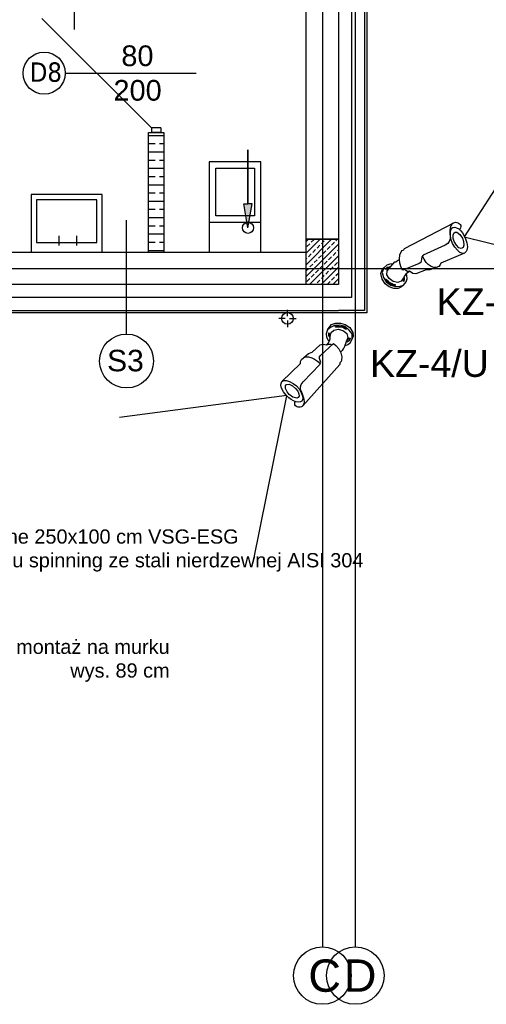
# Model space of a CAD drawing. Header units: millimetres. Extents: x -7023 to 53801, y 9849 to 33561.
# Tile 115 of 256: x 12061 to 12422, y 20591 to 21353. Entities that reach past the tile are written whole.
import ezdxf
from ezdxf.enums import TextEntityAlignment as Align

# ---------------------------------------------------------------- set-up
doc = ezdxf.new("R2010")
doc.units = ezdxf.units.MM
doc.layers.get('0').update_dxf_attribs({"lineweight": 9})
for name, color, linetype in [('.IE_podklad', 252, 'Continuous'), ('IE_CCTV', 6, 'Continuous'), ('IE_SKD', 6, 'Continuous')]:
    doc.layers.add(name, color=color, linetype=linetype)
doc.styles.add('Opisowy', font='arial.ttf')
doc.styles.get("Standard").update_dxf_attribs({"font": 'arial.ttf'})
doc.linetypes.add('ZIGZAG', pattern='A,0.00254,-5.08,[131,ltypeshp.shx,S=5.08,R=0,X=-5.08,Y=0],-10.16,[131,ltypeshp.shx,S=5.08,R=180,X=5.08,Y=0],-5.08', length=20.32254)

# ---------------------------------------------------------------- blocks, each defined once
blk = doc.blocks.new('AAT_BULLET')
for points in [[(7.55, -6.98), (5.98, -7.06), (3.92, -6.78), (1.99, -5.35), (0.47, -3.15), (-0.39, -0.45), (-0.41, 2.59), (0.98, 5.6), (2.64, 6.76), (4.06, 7.21)], [(9.6, 5.93), (8.06, 6.95), (6.28, 7.52), (4.06, 7.21), (1.83, 5.57), (0.93, 2.91), (0.62, 0.15), (1.67, -2.81), (3.45, -5.06), (5.54, -6.44), (7.55, -6.98), (9.81, -6.34), (11.15, -5.33), (12.03, -3.69), (12.29, -2.69)], [(14.72, -2.83), (13.49, -2.64), (12.01, -2.7), (10.88, -3.08), (9.76, -3.65), (7.68, -4.49), (5.73, -3.99), (3.88, -2.04), (3.07, 0.59), (3.27, 3.08), (4.72, 4.73), (11.01, 6.27), (11.53, 6.02), (12.62, 6.19), (13.86, 5.93)], [(49.95, 5.18), (48.88, 5.09), (47.88, 4.65), (46.94, 3.84), (46.09, 2.79), (45.02, 1.37), (44.16, -0.01), (43.44, -1.09), (42.22, -1.95), (40.98, -2.31), (39.17, -2.2), (25.9, 0.23), (24.78, -0.03), (23.97, -0.97), (23.28, -1.79), (22.5, -2.29), (21.56, -2.25), (11.99, -0.09), (12.11, 1.71), (12.83, 4.14), (14, 6.17), (15.57, 7.94), (17.16, 8.85), (18.01, 9.03), (18.93, 8.95), (19.66, 9.39)], [(19.66, 9.39), (50.29, 5.14)], [(45.47, -12.09), (31.37, -9.11), (30.56, -9.58), (29.39, -9.88), (27.87, -9.48), (26.86, -8.74), (25.96, -7.39), (25.32, -5.64), (25.08, -3.99), (25.09, -1.91), (25.34, 0.1)], [(50.29, 5.14), (50.8, 4.99), (51.26, 4.74), (51.74, 4.31), (52.14, 3.76), (52.37, 3.3), (52.55, 2.82), (52.61, 2.34), (52.56, 1.61), (52.24, 1.1), (51.7, 0.58), (51.26, 0.38), (50.64, 0.19), (50.86, -0.8), (50.94, -2.32), (50.94, -3.81), (50.52, -5.93), (49.72, -8.18), (48.69, -10.24), (47.49, -11.48), (46.67, -11.92), (45.47, -12.09), (44.51, -11.69), (43.6, -10.33), (43.14, -8.56), (42.97, -6.23), (43.08, -3.96), (43.62, -1.83), (44.61, 0.25), (45.87, 1.95), (46.99, 2.94), (47.66, 3.19), (48.44, 3.21), (49.28, 2.75), (49.97, 1.91), (50.56, 0.71), (50.64, 0.19)], [(29.39, -9.88), (24.32, -8.54), (22.62, -7.3), (16.71, -5.81), (15.51, -4.71), (14.67, -2.71), (13.71, -2.05), (13.13, -1.11), (13.07, -0.33)]]:
    blk.add_lwpolyline(points)
for points in [[(4.98, 6.3), (5.94, 6.25), (6.94, 5.86), (7.37, 5.69), (7.28, 5.46), (6.91, 5.36), (6, 5.37), (5.22, 5.5), (4.63, 5.6), (4.5, 5.91), (4.42, 6.32)], [(1.24, 1.68), (1.66, 1.05), (1.72, -0.04), (1.75, -0.72), (2.28, -1.69), (2.83, -2.54), (3.15, -3.18), (3.82, -3.95), (3.52, -4.54), (2.71, -3.79), (2.14, -2.76), (1.29, -0.96), (1.11, -0.13), (1.09, 1.27)], [(48.6, -0.16), (49.36, -2.2), (49.25, -4.68), (48.7, -6.43), (47.61, -8.22), (46.52, -9.12), (45.42, -9.04), (44.54, -7.9), (44.29, -5.93), (44.46, -3.63), (45.07, -1.83), (46.01, -0.37), (46.96, 0.38), (47.93, 0.36)], [(8.78, -5.53), (9.75, -4.79), (10.14, -4.27), (10.32, -3.77), (9.8, -3.82), (9.54, -3.99), (9.32, -4.19), (8.92, -4.54), (8.72, -5), (8.71, -5.4)]]:
    blk.add_lwpolyline(points, close=True)
blk = doc.blocks.new('zw$65D6')
at = {"layer": 'IE_SKD'}
for p, q in [((0, 0), (41.4, -123.59)), ((0.13, -0.2), (130.47, -0.87))]:
    blk.add_line(p, q, dxfattribs=at)

msp = doc.modelspace()

# ---------------------------------------------------------------- hatches: boundary and pattern name
at = {"layer": '.IE_podklad'}
h = msp.add_hatch(color=256, dxfattribs=at)
h.dxf.hatch_style = 1
h.paths.add_polyline_path([(12238, 21210.35), (12241.27, 21210.35), (12238, 21191.79), (12234.74, 21210.35)])

# ---------------------------------------------------------------- linework, layer by layer
at = {"layer": '.IE_podklad', "ltscale": 25}
for p, q in [((12295.56, 22727.75), (12295.56, 20635.61)), ((12321.06, 22727.75), (12321.06, 20635.61)), ((10554.1, 21160.41), (13853.09, 21160.41))]:
    msp.add_line(p, q, dxfattribs=at)
at = {"layer": '.IE_podklad'}
for p, q in [((12103.57, 21412.6), (12103.57, 21345.13)), ((12283.06, 21182.91), (12283.06, 21394.11)), ((12308.06, 21394.11), (12308.06, 21333.41)), ((12328.06, 21394.11), (12328.06, 21127.91)), ((12330.06, 21394.11), (12330.06, 21127.91)), ((12163.45, 21269.01), (12078.66, 21353.8)), ((12308.06, 21333.41), (12308.06, 21182.91)), ((12096.68, 21311.41), (12197.87, 21311.41)), ((12161.06, 21172.91), (12161.06, 21265.41)), ((12161.06, 21265.41), (12173.06, 21265.41)), ((12163.45, 21269.01), (12163.45, 21265.41)), ((12170.66, 21269.01), (12163.45, 21269.01)), ((12170.66, 21265.41), (12163.45, 21265.41)), ((12170.66, 21269.01), (12170.66, 21265.41)), ((12173.06, 21265.41), (12173.06, 21172.91)), ((12161.06, 21263.26), (12173.06, 21263.26)), ((12161.06, 21256.91), (12166.32, 21256.91)), ((12161.06, 21250.56), (12173.06, 21250.56)), ((12169.5, 21256.91), (12173.06, 21256.91)), ((12161.06, 21244.21), (12166.32, 21244.21)), ((12169.5, 21244.21), (12173.06, 21244.21)), ((12161.06, 21237.86), (12173.06, 21237.86)), ((12161.06, 21231.51), (12166.32, 21231.51)), ((12169.5, 21231.51), (12173.06, 21231.51)), ((12161.06, 21225.16), (12173.06, 21225.16)), ((12161.06, 21218.81), (12166.32, 21218.81)), ((12161.06, 21212.46), (12173.06, 21212.46)), ((12169.5, 21218.81), (12173.06, 21218.81)), ((12161.06, 21206.11), (12166.32, 21206.11)), ((12169.5, 21206.11), (12173.06, 21206.11)), ((12144.13, 21109.58), (12144.13, 21197.73)), ((12161.06, 21199.76), (12173.06, 21199.76)), ((12161.06, 21193.41), (12166.32, 21193.41)), ((12169.5, 21193.41), (12173.06, 21193.41)), ((12091.99, 21178.15), (12091.99, 21185.65)), ((12105.68, 21178.15), (12105.68, 21185.65)), ((12161.06, 21187.06), (12173.06, 21187.06)), ((12283.06, 21181.16), (12284.8, 21182.91)), ((12283.06, 21172.18), (12293.78, 21182.91)), ((12283.06, 21163.2), (12302.76, 21182.91)), ((12283.06, 21147.91), (12283.06, 21182.91)), ((12283.06, 21182.91), (12308.06, 21182.91)), ((12308.06, 21182.91), (12283.06, 21182.91)), ((12286.98, 21180.59), (12289.22, 21182.84)), ((12294.83, 21179.47), (12297.08, 21181.72)), ((12298.2, 21182.84), (12298.27, 21182.91)), ((12306.06, 21181.72), (12307.25, 21182.91)), ((12308.06, 21182.91), (12308.06, 21147.91)), ((12308.06, 21182.55), (12308.06, 21147.91)), ((12161.06, 21180.71), (12166.32, 21180.71)), ((12161.06, 21174.36), (12173.06, 21174.36)), ((12169.5, 21180.71), (12173.06, 21180.71)), ((12283.06, 21154.22), (12308.06, 21179.22)), ((12283.61, 21177.23), (12285.85, 21179.47)), ((12288.1, 21172.74), (12290.34, 21174.98)), ((12291.47, 21176.1), (12293.71, 21178.35)), ((12299.32, 21174.98), (12301.57, 21177.23)), ((12302.69, 21178.35), (12304.94, 21180.59)), ((12307.18, 21173.86), (12308.06, 21174.73)), ((11849.06, 21172.91), (12283.06, 21172.91)), ((12283.06, 21167.69), (12283.61, 21168.25)), ((12284.73, 21169.37), (12286.98, 21171.61)), ((12285.72, 21147.91), (12308.06, 21170.24)), ((12289.22, 21164.88), (12291.47, 21167.12)), ((12292.59, 21168.25), (12294.83, 21170.49)), ((12295.96, 21171.61), (12298.2, 21173.86)), ((12300.45, 21167.12), (12302.69, 21169.37)), ((12303.81, 21170.49), (12306.06, 21172.74)), ((12283.06, 21158.71), (12284.73, 21160.39)), ((12285.85, 21161.51), (12288.1, 21163.76)), ((12290.34, 21157.02), (12292.59, 21159.27)), ((12293.71, 21160.39), (12295.96, 21162.63)), ((12294.7, 21147.91), (12308.06, 21161.26)), ((12297.08, 21163.76), (12299.32, 21166)), ((12301.57, 21159.27), (12303.81, 21161.51)), ((12304.94, 21162.63), (12307.18, 21164.88)), ((12283.61, 21150.29), (12285.85, 21152.53)), ((12286.98, 21153.65), (12289.22, 21155.9)), ((12291.47, 21149.16), (12293.71, 21151.41)), ((12294.83, 21152.53), (12297.08, 21154.78)), ((12298.2, 21155.9), (12300.45, 21158.14)), ((12302.69, 21151.41), (12304.94, 21153.65)), ((12303.68, 21147.91), (12308.06, 21152.28)), ((12306.06, 21154.78), (12308.06, 21156.77)), ((12308.06, 21147.91), (11849.06, 21147.91)), ((12308.06, 21147.91), (12283.06, 21147.91)), ((12290.21, 21147.91), (12290.34, 21148.04)), ((12299.32, 21148.04), (12301.57, 21150.29)), ((11849.06, 21127.91), (12308.06, 21127.91)), ((12330.06, 21125.91), (11849.06, 21125.91)), ((12328.06, 21127.91), (12308.06, 21127.91)), ((12330.06, 21127.91), (12330.06, 21125.91))]:
    msp.add_line(p, q, dxfattribs=at)
at = {"layer": '.IE_podklad', "linetype": 'ZIGZAG'}
for p, q in [((12318.06, 21394.11), (12318.06, 21137.91)), ((12318.06, 21137.91), (11849.06, 21137.91))]:
    msp.add_line(p, q, dxfattribs=at)
at = {"layer": '.IE_podklad', "linetype": 'Continuous'}
for p, q in [((12268.58, 21123.38), (12268.58, 21128.42)), ((12266.9, 21121.7), (12261.86, 21121.7)), ((12270.26, 21121.7), (12275.3, 21121.7)), ((12268.58, 21120.02), (12268.58, 21114.98))]:
    msp.add_line(p, q, dxfattribs=at)
at = {"layer": '.IE_podklad'}
for points in [[(12238, 21191.79), (12234.74, 21210.35), (12238, 21210.35), (12238, 21252.24)], [(12238, 21252.24), (12238, 21210.35)], [(12238, 21191.79), (12241.27, 21210.35), (12238, 21210.35), (12238, 21252.24)], [(12238, 21252.24), (12238, 21210.35)]]:
    msp.add_lwpolyline(points, dxfattribs=at)
for points in [[(12208.06, 21242.91), (12208.06, 21172.91), (12248.06, 21172.91), (12248.06, 21242.91)], [(12243.06, 21237.91), (12243.06, 21201), (12213.06, 21201), (12213.06, 21237.91)], [(12070.25, 21172.91), (12125.25, 21172.91), (12125.25, 21217.57), (12070.25, 21217.57)], [(12074.41, 21180.41), (12121.08, 21180.41), (12121.08, 21213.41), (12074.41, 21213.41)], [(12248.06, 21172.91), (12248.06, 21196), (12208.06, 21196), (12208.06, 21172.91)]]:
    msp.add_lwpolyline(points, close=True, dxfattribs=at)
at = {"layer": '.IE_podklad', "linetype": 'Continuous'}
for centre, radius in [((12080.37, 21311.41), 16.31), ((12268.58, 21121.7), 4.5), ((12295.56, 20613.37), 22.24), ((12321.06, 20613.37), 22.24)]:
    msp.add_circle(centre, radius, dxfattribs=at)
at = {"layer": '.IE_podklad'}
for centre, radius in [((12238, 21191.79), 4.28), ((12144.13, 21088.74), 20.85)]:
    msp.add_circle(centre, radius, dxfattribs=at)

# ---------------------------------------------------------------- block references
at = {"layer": 'IE_CCTV', "xscale": 1.39131156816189, "yscale": 1.39131156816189, "zscale": 1.39131156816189}
for p, rotation in [((12344.27, 21149.38), 35.38484883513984), ((12313.51, 21116.17), 236.2008680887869)]:
    msp.add_blockref('AAT_BULLET', p, dxfattribs=dict(at, rotation=rotation))
at = {"layer": 'IE_SKD'}
for p, rotation in [((12405.31, 21184.82), 57.5041441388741), ((12268.01, 21061.95), 258.9022080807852)]:
    msp.add_blockref('zw$65D6', p, dxfattribs=dict(at, rotation=rotation))

# ---------------------------------------------------------------- texts
at = {"layer": '.IE_podklad', "linetype": 'Continuous', "style": 'Opisowy'}
for s, height, p in [('80', 16, (12140.09, 21316.88)), ('200', 16, (12134, 21290.14)), ('S3', 16.64, (12129.02, 21080.79))]:
    msp.add_text(s, height=height, dxfattribs=at).set_placement(p)
at = {"layer": '.IE_podklad', "attachment_point": 1}
for s, insert, char_height, width in [('{\\fTahoma|b0|i0|c238|p34;D8}', (12069.22, 21319.74), 15, 230.4406), ('C', (12284.72, 20625.83), 25, 492.1163), ('D', (12312.19, 20625.83), 25, 492.1163)]:
    msp.add_mtext(s, dxfattribs=dict(at, insert=insert, char_height=char_height, width=width))
at = {"layer": '.IE_podklad', "char_height": 11}
for s, insert, attachment_point in [('\\pxql;zadaszenie szklane 250x100 cm VSG-ESG\\Pna zawiesiach typu spinning ze stali nierdzewnej AISI 304', (11934.44, 20958.48), 1), ('barierka ochronna, montaż na murku \\P\\pxi-3,l4,qr,t4;wys.^I89 cm', (12177.41, 20873.21), 3)]:
    msp.add_mtext(s, dxfattribs=dict(at, insert=insert, attachment_point=attachment_point))
at = {"layer": 'IE_CCTV', "linetype": 'Continuous'}
for s, p in [('KZ-5/U', (12383.98, 21145.07)), ('KZ-4/U', (12332.41, 21097.26))]:
    msp.add_text(s, height=20.777, dxfattribs=at).set_placement(p, align=Align.TOP_LEFT)

doc.saveas('drawing.dxf')
